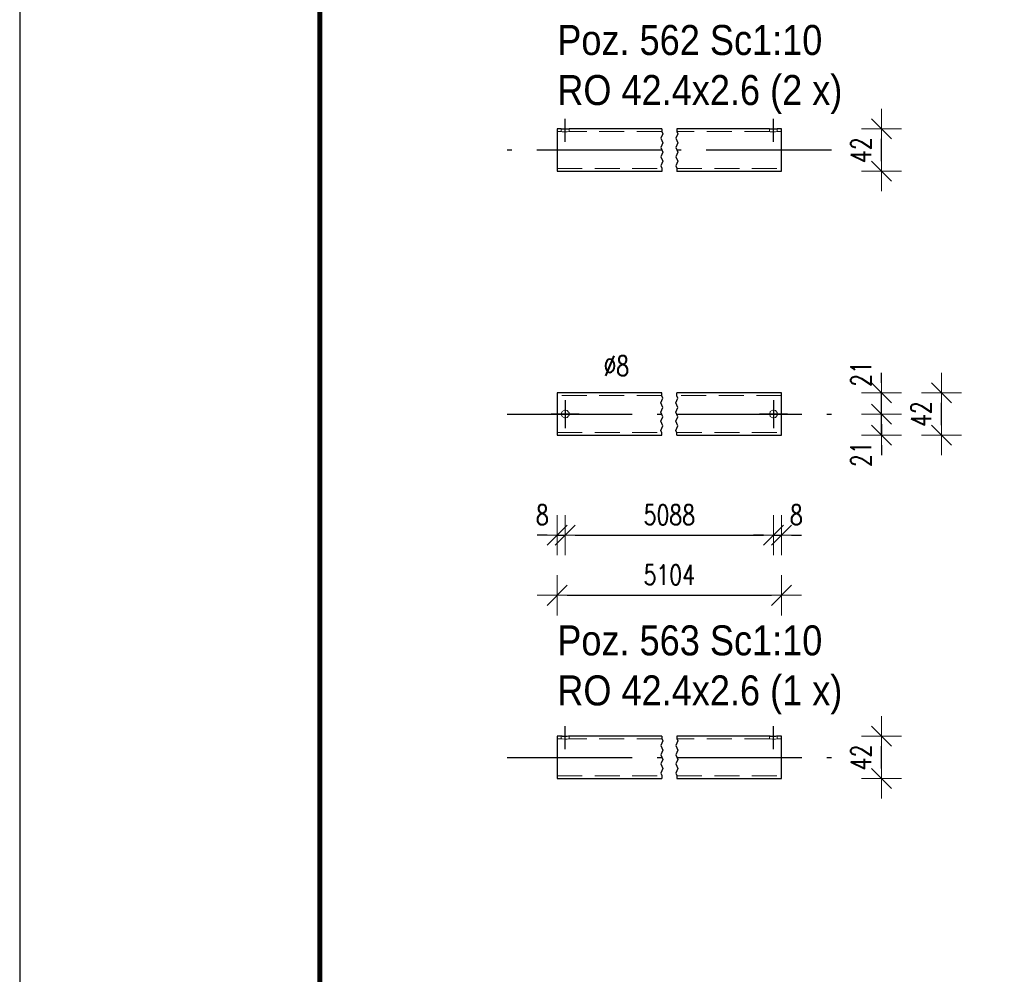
# Model space of a CAD drawing. Header units: millimetres. Extents: x -848 to 5, y 10127 to 10797.
# Tile 16 of 39: x -842 to -744, y 10525 to 10620. Entities that reach past the tile are written whole.
import ezdxf

# ---------------------------------------------------------------- set-up
doc = ezdxf.new("R2010")
doc.units = ezdxf.units.MM
doc.header["$LTSCALE"] = 10
doc.linetypes.add('HIDDEN', pattern=[0.375, 0.25, -0.125])
doc.linetypes.add('MITTE', pattern=[2, 1.25, -0.25, 0.25, -0.25])
doc.layers.get('Defpoints').update_dxf_attribs({"color": 1})
doc.layers.add('_FORMATKA', color=8, linetype='Continuous', plot=False)
for name, color, linetype, lineweight in [('_RAMKA', 7, 'Continuous', 35), ('PS_DIM', 4, 'Continuous', 13), ('PS_Hidden', 2, 'HIDDEN', 9), ('PS_Shape', 161, 'Continuous', 30), ('PS_SOLID', 7, 'Continuous', 30), ('PS_TEXT', 3, 'Continuous', 18)]:
    doc.layers.add(name, color=color, linetype=linetype, lineweight=lineweight)
doc.layers.add('PS_Mid', color=5, linetype='MITTE')
doc.styles.add('gil', font='txt', dxfattribs={"width": 0.9})
doc.styles.add('simplex', font='simplex.shx', dxfattribs={"width": 0.75})
doc.dimstyles.new('1_10_PRZ_DS1-LS10', dxfattribs={"dimtxt": 2, "dimasz": 1, "dimexe": 2, "dimexo": 5, "dimgap": 1, "dimtad": 1, "dimdec": 0, "dimlfac": 10, "dimtxsty": 'simplex', "dimblk": 'dimznak', "dimcen": 2, "dimse1": 1, "dimse2": 1, "dimclrt": 3, "dimadec": 1, "dimazin": 0, "dimtfac": 1, "dimtdec": 0, "dimtix": 1, "dimtmove": 2, "dimatfit": 3, "dimldrblk": 'dim-grot', "dimfxl": 1, "dimarcsym": 0})

# ---------------------------------------------------------------- blocks, each defined once
blk = doc.blocks.new('dim-grot')
blk.add_hatch(color=256).paths.add_polyline_path([(0, 0), (-2, 0.5), (-2, -0.5)])
blk.add_lwpolyline([(0, 0), (-2, 0.5), (-2, -0.5), (0, 0)])
blk = doc.blocks.new('dimznak')
at = {"color": 0}
for points in [[(0, 2), (0, -2)], [(-2, 0), (2, 0)]]:
    blk.add_lwpolyline(points, dxfattribs=at)
at = {"color": 2}
blk.add_lwpolyline([(1, 1), (-1, -1)], dxfattribs=at)
blk = doc.blocks.new('*D32')
at = {"layer": 'Defpoints', "color": 0, "transparency": 16777216}
for p in [(-787.898, 10580.691), (-788.698, 10578.574), (-787.898, 10568.574)]:
    blk.add_point(p, dxfattribs=at)
at = {"layer": 'PS_DIM', "color": 0, "lineweight": -2, "transparency": 16777216}
for p, q in [((-789.698, 10568.574), (-790.698, 10568.574)), ((-788.698, 10568.574), (-787.898, 10568.574)), ((-786.898, 10568.574), (-785.898, 10568.574))]:
    blk.add_line(p, q, dxfattribs=at)
blk.add_blockref('dimznak', (-788.698, 10568.574), dxfattribs=at)
at = {"layer": 'PS_DIM', "color": 0, "lineweight": -2, "transparency": 16777216, "rotation": 180}
blk.add_blockref('dimznak', (-787.898, 10568.574), dxfattribs=at)
at = {"layer": 'PS_DIM', "color": 3, "transparency": 16777216, "insert": (-790.198, 10570.614), "char_height": 2, "attachment_point": 5, "style": 'simplex'}
blk.add_mtext('8', dxfattribs=at)
blk = doc.blocks.new('*D34')
at = {"layer": 'Defpoints', "color": 0, "transparency": 16777216}
for p in [(-767.098, 10580.691), (-766.298, 10578.574), (-766.298, 10568.574)]:
    blk.add_point(p, dxfattribs=at)
at = {"layer": 'PS_DIM', "color": 0, "lineweight": -2, "transparency": 16777216}
for p, q in [((-768.098, 10568.574), (-769.098, 10568.574)), ((-767.098, 10568.574), (-766.298, 10568.574)), ((-765.298, 10568.574), (-764.298, 10568.574))]:
    blk.add_line(p, q, dxfattribs=at)
blk.add_blockref('dimznak', (-767.098, 10568.574), dxfattribs=at)
at = {"layer": 'PS_DIM', "color": 0, "lineweight": -2, "transparency": 16777216, "rotation": 180}
blk.add_blockref('dimznak', (-766.298, 10568.574), dxfattribs=at)
at = {"layer": 'PS_DIM', "color": 3, "transparency": 16777216, "insert": (-764.798, 10570.614), "char_height": 2, "attachment_point": 5, "style": 'simplex'}
blk.add_mtext('8', dxfattribs=at)
blk = doc.blocks.new('*D36')
at = {"layer": 'Defpoints', "color": 0, "transparency": 16777216}
for p in [(-767.098, 10580.691), (-756.298, 10580.691), (-766.298, 10578.574)]:
    blk.add_point(p, dxfattribs=at)
at = {"layer": 'PS_DIM', "color": 0, "lineweight": -2, "transparency": 16777216}
for p, q in [((-756.298, 10581.691), (-756.298, 10582.691)), ((-756.298, 10578.574), (-756.298, 10580.691)), ((-756.298, 10577.574), (-756.298, 10576.574))]:
    blk.add_line(p, q, dxfattribs=at)
for p, rotation in [((-756.298, 10580.691), 270), ((-756.298, 10578.574), 90)]:
    blk.add_blockref('dimznak', p, dxfattribs=dict(at, rotation=rotation))
at = {"layer": 'PS_DIM', "color": 3, "transparency": 16777216, "insert": (-758.338, 10576.681), "char_height": 2, "attachment_point": 5, "rotation": 90, "style": 'simplex'}
blk.add_mtext('21', dxfattribs=at)
blk = doc.blocks.new('*D37')
at = {"layer": 'Defpoints', "color": 0, "transparency": 16777216}
for p in [(-766.298, 10582.808), (-756.298, 10582.808), (-767.098, 10580.691)]:
    blk.add_point(p, dxfattribs=at)
at = {"layer": 'PS_DIM', "color": 0, "lineweight": -2, "transparency": 16777216}
for p, q in [((-756.298, 10583.808), (-756.298, 10584.808)), ((-756.298, 10580.691), (-756.298, 10582.808)), ((-756.298, 10579.691), (-756.298, 10578.691))]:
    blk.add_line(p, q, dxfattribs=at)
for p, rotation in [((-756.298, 10582.808), 270), ((-756.298, 10580.691), 90)]:
    blk.add_blockref('dimznak', p, dxfattribs=dict(at, rotation=rotation))
at = {"layer": 'PS_DIM', "color": 3, "transparency": 16777216, "insert": (-758.338, 10584.701), "char_height": 2, "attachment_point": 5, "rotation": 90, "style": 'simplex'}
blk.add_mtext('21', dxfattribs=at)
blk = doc.blocks.new('*U615')
at = {"layer": '_FORMATKA', "lineweight": -3}
blk.add_lwpolyline([(-841, 0), (0, 0), (0, 594), (-841, 594)], close=True, dxfattribs=at)
at = {"layer": '_RAMKA', "lineweight": -3, "const_width": 0.5}
blk.add_lwpolyline([(-811, 10), (-10, 10), (-10, 584), (-811, 584)], close=True, dxfattribs=at)
blk = doc.blocks.new('*X629')
at = {"color": 3, "style": 'gil', "width": 0.9}
for s, p in [('Poz. 562 Sc1:10', (-788.698, 10616.571)), ('RO 42.4x2.6 (2 x)', (-788.698, 10611.571))]:
    blk.add_text(s, height=3, dxfattribs=at).set_placement(p)
blk = doc.blocks.new('*X630')
at = {"color": 1}
for p, q in [((-778.151, 10608.705), (-778.345, 10608.245)), ((-778.248, 10609.184), (-778.248, 10608.934)), ((-778.248, 10608.934), (-778.151, 10608.705)), ((-776.651, 10608.705), (-776.845, 10608.245)), ((-776.748, 10609.184), (-776.748, 10608.934)), ((-776.748, 10608.934), (-776.651, 10608.705)), ((-778.345, 10608.245), (-778.151, 10607.786)), ((-778.151, 10607.786), (-778.345, 10607.326)), ((-776.845, 10608.245), (-776.651, 10607.786)), ((-776.651, 10607.786), (-776.845, 10607.326)), ((-778.345, 10607.326), (-778.151, 10606.867)), ((-778.151, 10606.867), (-778.345, 10606.407)), ((-776.845, 10607.326), (-776.651, 10606.867)), ((-776.651, 10606.867), (-776.845, 10606.407)), ((-778.345, 10606.407), (-778.151, 10605.948)), ((-778.151, 10605.948), (-778.345, 10605.488)), ((-776.845, 10606.407), (-776.651, 10605.948)), ((-776.651, 10605.948), (-776.845, 10605.488)), ((-778.345, 10605.488), (-778.248, 10605.259)), ((-778.248, 10605.259), (-778.248, 10604.944)), ((-776.845, 10605.488), (-776.748, 10605.259)), ((-776.748, 10605.259), (-776.748, 10604.944))]:
    blk.add_line(p, q, dxfattribs=at)
at = {"layer": 'PS_Hidden', "color": 2, "linetype": 'HIDDEN'}
for p, q in [((-788.298, 10608.924), (-788.698, 10608.924)), ((-788.298, 10609.184), (-788.298, 10608.924)), ((-788.205, 10608.897), (-788.298, 10608.924)), ((-788.001, 10608.886), (-788.205, 10608.897)), ((-787.968, 10608.879), (-788.001, 10608.886)), ((-787.857, 10608.886), (-787.968, 10608.879)), ((-787.698, 10608.888), (-787.857, 10608.886)), ((-787.522, 10608.91), (-787.698, 10608.888)), ((-787.522, 10608.924), (-787.522, 10609.17)), ((-778.248, 10608.924), (-787.522, 10608.924)), ((-787.522, 10608.924), (-787.522, 10608.91)), ((-767.498, 10608.924), (-776.748, 10608.924)), ((-767.498, 10609.184), (-767.498, 10608.924)), ((-767.405, 10608.897), (-767.498, 10608.924)), ((-767.201, 10608.886), (-767.405, 10608.897)), ((-767.168, 10608.879), (-767.201, 10608.886)), ((-767.057, 10608.886), (-767.168, 10608.879)), ((-766.898, 10608.888), (-767.057, 10608.886)), ((-766.722, 10608.91), (-766.898, 10608.888)), ((-766.722, 10608.924), (-766.722, 10609.17)), ((-766.298, 10608.924), (-766.722, 10608.924)), ((-766.722, 10608.924), (-766.722, 10608.91)), ((-788.698, 10605.213), (-778.248, 10605.213)), ((-776.748, 10605.213), (-766.298, 10605.213))]:
    blk.add_line(p, q, dxfattribs=at)
at = {"layer": 'PS_Mid', "color": 5, "linetype": 'MITTE'}
for p, q in [((-787.898, 10607.877), (-787.898, 10610.184)), ((-767.098, 10607.877), (-767.098, 10610.184)), ((-778.248, 10607.064), (-793.698, 10607.064)), ((-761.298, 10607.064), (-776.748, 10607.064))]:
    blk.add_line(p, q, dxfattribs=at)
at = {"layer": 'PS_SOLID', "color": 7, "linetype": 'Continuous'}
for p, q in [((-788.298, 10609.184), (-788.698, 10609.184)), ((-788.698, 10609.184), (-788.698, 10609.14)), ((-788.698, 10609.14), (-788.698, 10609.012)), ((-788.698, 10609.012), (-788.698, 10608.804)), ((-788.698, 10608.804), (-788.698, 10608.524)), ((-788.205, 10609.157), (-788.298, 10609.184)), ((-787.968, 10609.144), (-788.205, 10609.157)), ((-787.698, 10609.148), (-787.968, 10609.144)), ((-787.522, 10609.17), (-787.698, 10609.148)), ((-778.248, 10609.184), (-787.522, 10609.184)), ((-787.522, 10609.184), (-787.522, 10609.17)), ((-767.498, 10609.184), (-776.748, 10609.184)), ((-767.405, 10609.157), (-767.498, 10609.184)), ((-767.168, 10609.144), (-767.405, 10609.157)), ((-766.898, 10609.148), (-767.168, 10609.144)), ((-766.722, 10609.17), (-766.898, 10609.148)), ((-766.298, 10609.184), (-766.722, 10609.184)), ((-766.722, 10609.184), (-766.722, 10609.17)), ((-766.298, 10609.14), (-766.298, 10609.184)), ((-766.298, 10609.012), (-766.298, 10609.14)), ((-766.298, 10608.804), (-766.298, 10609.012)), ((-766.298, 10608.524), (-766.298, 10608.804)), ((-788.698, 10608.524), (-788.698, 10608.185)), ((-788.698, 10608.185), (-788.698, 10607.8)), ((-788.698, 10607.8), (-788.698, 10607.385)), ((-766.298, 10608.185), (-766.298, 10608.524)), ((-766.298, 10607.8), (-766.298, 10608.185)), ((-766.298, 10607.385), (-766.298, 10607.8)), ((-788.698, 10607.385), (-788.698, 10606.969)), ((-788.698, 10606.969), (-788.698, 10606.956)), ((-788.698, 10606.956), (-788.698, 10606.532)), ((-766.298, 10606.956), (-766.298, 10607.385)), ((-766.298, 10606.532), (-766.298, 10606.956)), ((-788.698, 10606.532), (-788.698, 10606.13)), ((-788.698, 10606.13), (-788.698, 10605.766)), ((-788.698, 10605.766), (-788.698, 10605.455)), ((-766.298, 10606.13), (-766.298, 10606.532)), ((-766.298, 10605.766), (-766.298, 10606.13)), ((-766.298, 10605.455), (-766.298, 10605.766)), ((-788.698, 10605.455), (-788.698, 10605.21)), ((-788.698, 10605.21), (-788.698, 10605.041)), ((-788.698, 10605.041), (-788.698, 10604.955)), ((-788.698, 10604.955), (-778.248, 10604.955)), ((-776.748, 10604.955), (-766.298, 10604.955)), ((-766.298, 10605.21), (-766.298, 10605.455)), ((-766.298, 10605.041), (-766.298, 10605.21)), ((-766.298, 10604.955), (-766.298, 10605.041))]:
    blk.add_line(p, q, dxfattribs=at)
blk = doc.blocks.new('*X631')
at = {"color": 1}
for p, q in [((-778.345, 10581.807), (-778.151, 10582.266)), ((-778.248, 10582.496), (-778.248, 10582.811)), ((-778.151, 10582.266), (-778.248, 10582.496)), ((-776.845, 10581.807), (-776.651, 10582.266)), ((-776.748, 10582.496), (-776.748, 10582.811)), ((-776.651, 10582.266), (-776.748, 10582.496)), ((-778.151, 10581.347), (-778.345, 10581.807)), ((-778.345, 10580.888), (-778.151, 10581.347)), ((-776.651, 10581.347), (-776.845, 10581.807)), ((-776.845, 10580.888), (-776.651, 10581.347)), ((-778.151, 10580.428), (-778.345, 10580.888)), ((-778.345, 10579.969), (-778.151, 10580.428)), ((-776.651, 10580.428), (-776.845, 10580.888)), ((-776.845, 10579.969), (-776.651, 10580.428)), ((-778.151, 10579.509), (-778.345, 10579.969)), ((-778.345, 10579.05), (-778.151, 10579.509)), ((-776.651, 10579.509), (-776.845, 10579.969)), ((-776.845, 10579.05), (-776.651, 10579.509)), ((-778.248, 10578.82), (-778.345, 10579.05)), ((-778.248, 10578.571), (-778.248, 10578.82)), ((-776.748, 10578.82), (-776.845, 10579.05)), ((-776.748, 10578.571), (-776.748, 10578.82))]:
    blk.add_line(p, q, dxfattribs=at)
at = {"layer": 'PS_Hidden', "color": 2, "linetype": 'HIDDEN'}
for p, q in [((-778.248, 10582.548), (-788.698, 10582.548)), ((-766.298, 10582.548), (-776.748, 10582.548)), ((-788.298, 10580.691), (-788.23, 10580.879)), ((-788.23, 10580.503), (-788.298, 10580.691)), ((-788.23, 10580.879), (-788.205, 10580.948)), ((-788.205, 10580.434), (-788.23, 10580.503)), ((-788.205, 10580.948), (-787.968, 10581.085)), ((-787.968, 10580.297), (-788.205, 10580.434)), ((-787.968, 10581.085), (-787.698, 10581.037)), ((-787.698, 10580.344), (-787.968, 10580.297)), ((-787.698, 10581.037), (-787.565, 10580.879)), ((-787.565, 10580.503), (-787.698, 10580.344)), ((-787.565, 10580.879), (-787.522, 10580.828)), ((-787.522, 10580.554), (-787.565, 10580.503)), ((-787.522, 10580.828), (-787.522, 10580.554)), ((-767.498, 10580.691), (-767.43, 10580.879)), ((-767.43, 10580.503), (-767.498, 10580.691)), ((-767.43, 10580.879), (-767.405, 10580.948)), ((-767.405, 10580.434), (-767.43, 10580.503)), ((-767.405, 10580.948), (-767.168, 10581.085)), ((-767.168, 10580.297), (-767.405, 10580.434)), ((-767.168, 10581.085), (-766.898, 10581.037)), ((-766.898, 10580.344), (-767.168, 10580.297)), ((-766.898, 10581.037), (-766.765, 10580.879)), ((-766.765, 10580.503), (-766.898, 10580.344)), ((-766.765, 10580.879), (-766.722, 10580.828)), ((-766.722, 10580.554), (-766.765, 10580.503)), ((-766.722, 10580.828), (-766.722, 10580.554)), ((-788.698, 10578.833), (-778.248, 10578.833)), ((-776.748, 10578.833), (-766.298, 10578.833))]:
    blk.add_line(p, q, dxfattribs=at)
at = {"layer": 'PS_Mid', "color": 5, "linetype": 'MITTE'}
for p, q in [((-787.898, 10582.091), (-787.898, 10579.291)), ((-767.098, 10582.091), (-767.098, 10579.291)), ((-793.698, 10580.691), (-778.248, 10580.691)), ((-786.498, 10580.691), (-789.298, 10580.691)), ((-776.748, 10580.691), (-761.298, 10580.691)), ((-765.698, 10580.691), (-768.498, 10580.691))]:
    blk.add_line(p, q, dxfattribs=at)
at = {"layer": 'PS_SOLID', "color": 7, "linetype": 'Continuous'}
for p, q in [((-778.248, 10582.808), (-788.698, 10582.808)), ((-788.698, 10582.808), (-788.698, 10582.807)), ((-788.698, 10582.807), (-788.698, 10582.786)), ((-788.698, 10582.786), (-788.698, 10582.679)), ((-788.698, 10582.679), (-788.698, 10582.49)), ((-788.698, 10582.49), (-788.698, 10582.227)), ((-788.698, 10582.227), (-788.698, 10581.902)), ((-766.298, 10582.808), (-776.748, 10582.808)), ((-766.298, 10582.786), (-766.298, 10582.808)), ((-766.298, 10582.679), (-766.298, 10582.786)), ((-766.298, 10582.49), (-766.298, 10582.679)), ((-766.298, 10582.227), (-766.298, 10582.49)), ((-766.298, 10581.902), (-766.298, 10582.227)), ((-788.698, 10581.902), (-788.698, 10581.527)), ((-788.698, 10581.527), (-788.698, 10581.118)), ((-766.298, 10581.527), (-766.298, 10581.902)), ((-766.298, 10581.118), (-766.298, 10581.527)), ((-788.698, 10581.118), (-788.698, 10580.691)), ((-788.698, 10580.691), (-788.698, 10580.264)), ((-788.698, 10580.264), (-788.698, 10579.855)), ((-766.298, 10580.691), (-766.298, 10581.118)), ((-766.298, 10580.264), (-766.298, 10580.691)), ((-766.298, 10579.855), (-766.298, 10580.264)), ((-788.698, 10579.855), (-788.698, 10579.48)), ((-788.698, 10579.48), (-788.698, 10579.154)), ((-766.298, 10579.48), (-766.298, 10579.855)), ((-766.298, 10579.154), (-766.298, 10579.48)), ((-788.698, 10579.154), (-788.698, 10578.892)), ((-788.698, 10578.892), (-788.698, 10578.703)), ((-788.698, 10578.703), (-788.698, 10578.595)), ((-788.698, 10578.595), (-788.698, 10578.574)), ((-788.698, 10578.574), (-778.248, 10578.574)), ((-776.748, 10578.574), (-766.298, 10578.574)), ((-766.298, 10578.892), (-766.298, 10579.154)), ((-766.298, 10578.703), (-766.298, 10578.892)), ((-766.298, 10578.595), (-766.298, 10578.703)), ((-766.298, 10578.574), (-766.298, 10578.595))]:
    blk.add_line(p, q, dxfattribs=at)
blk = doc.blocks.new('*X632')
at = {"color": 3, "style": 'gil', "width": 0.9}
for s, p in [('Poz. 563 Sc1:10', (-788.698, 10556.574)), ('RO 42.4x2.6 (1 x)', (-788.698, 10551.574))]:
    blk.add_text(s, height=3, dxfattribs=at).set_placement(p)
blk = doc.blocks.new('*X633')
at = {"color": 1}
for p, q in [((-778.151, 10548.022), (-778.345, 10547.563)), ((-778.248, 10548.501), (-778.248, 10548.252)), ((-778.248, 10548.252), (-778.151, 10548.022)), ((-776.651, 10548.022), (-776.845, 10547.563)), ((-776.748, 10548.501), (-776.748, 10548.252)), ((-776.748, 10548.252), (-776.651, 10548.022)), ((-778.345, 10547.563), (-778.151, 10547.103)), ((-778.151, 10547.103), (-778.345, 10546.644)), ((-776.845, 10547.563), (-776.651, 10547.103)), ((-776.651, 10547.103), (-776.845, 10546.644)), ((-778.345, 10546.644), (-778.151, 10546.185)), ((-778.151, 10546.185), (-778.345, 10545.725)), ((-778.345, 10545.725), (-778.151, 10545.266)), ((-776.845, 10546.644), (-776.651, 10546.185)), ((-776.651, 10546.185), (-776.845, 10545.725)), ((-776.845, 10545.725), (-776.651, 10545.266)), ((-778.151, 10545.266), (-778.345, 10544.806)), ((-778.345, 10544.806), (-778.248, 10544.576)), ((-776.651, 10545.266), (-776.845, 10544.806)), ((-776.845, 10544.806), (-776.748, 10544.576)), ((-778.248, 10544.576), (-778.248, 10544.261)), ((-776.748, 10544.576), (-776.748, 10544.261))]:
    blk.add_line(p, q, dxfattribs=at)
at = {"layer": 'PS_Hidden', "color": 2, "linetype": 'HIDDEN'}
for p, q in [((-788.298, 10548.232), (-788.698, 10548.232)), ((-788.298, 10548.232), (-788.298, 10548.491)), ((-788.23, 10548.232), (-788.298, 10548.232)), ((-788.205, 10548.218), (-788.23, 10548.232)), ((-787.968, 10548.19), (-788.205, 10548.218)), ((-787.698, 10548.199), (-787.968, 10548.19)), ((-787.565, 10548.232), (-787.698, 10548.199)), ((-787.522, 10548.232), (-787.565, 10548.232)), ((-787.522, 10548.232), (-787.522, 10548.491)), ((-778.248, 10548.232), (-787.522, 10548.232)), ((-767.498, 10548.232), (-776.748, 10548.232)), ((-767.498, 10548.232), (-767.498, 10548.491)), ((-767.43, 10548.232), (-767.498, 10548.232)), ((-767.405, 10548.218), (-767.43, 10548.232)), ((-767.168, 10548.19), (-767.405, 10548.218)), ((-766.898, 10548.199), (-767.168, 10548.19)), ((-766.765, 10548.232), (-766.898, 10548.199)), ((-766.722, 10548.232), (-766.765, 10548.232)), ((-766.722, 10548.232), (-766.722, 10548.491)), ((-766.298, 10548.232), (-766.722, 10548.232)), ((-788.698, 10544.521), (-778.248, 10544.521)), ((-776.748, 10544.521), (-766.298, 10544.521))]:
    blk.add_line(p, q, dxfattribs=at)
at = {"layer": 'PS_Mid', "color": 5, "linetype": 'MITTE'}
for p, q in [((-787.898, 10547.194), (-787.898, 10549.501)), ((-767.098, 10547.194), (-767.098, 10549.501)), ((-793.698, 10546.381), (-778.248, 10546.381)), ((-776.748, 10546.381), (-761.298, 10546.381))]:
    blk.add_line(p, q, dxfattribs=at)
at = {"layer": 'PS_SOLID', "color": 7, "linetype": 'Continuous'}
for p, q in [((-788.22, 10548.491), (-788.698, 10548.491)), ((-788.698, 10548.491), (-788.698, 10548.404)), ((-788.698, 10548.404), (-788.698, 10548.235)), ((-788.698, 10548.235), (-788.698, 10547.99)), ((-788.698, 10547.99), (-788.698, 10547.679)), ((-788.698, 10547.679), (-788.698, 10547.315)), ((-788.205, 10548.482), (-788.22, 10548.491)), ((-787.968, 10548.454), (-788.205, 10548.482)), ((-787.698, 10548.463), (-787.968, 10548.454)), ((-787.588, 10548.491), (-787.698, 10548.463)), ((-778.248, 10548.491), (-787.588, 10548.491)), ((-767.42, 10548.491), (-776.748, 10548.491)), ((-767.405, 10548.482), (-767.42, 10548.491)), ((-767.168, 10548.454), (-767.405, 10548.482)), ((-766.898, 10548.463), (-767.168, 10548.454)), ((-766.788, 10548.491), (-766.898, 10548.463)), ((-766.298, 10548.491), (-766.788, 10548.491)), ((-766.298, 10548.404), (-766.298, 10548.491)), ((-766.298, 10548.235), (-766.298, 10548.404)), ((-766.298, 10547.99), (-766.298, 10548.235)), ((-766.298, 10547.679), (-766.298, 10547.99)), ((-766.298, 10547.315), (-766.298, 10547.679)), ((-788.698, 10547.315), (-788.698, 10546.913)), ((-788.698, 10546.913), (-788.698, 10546.489)), ((-766.298, 10546.913), (-766.298, 10547.315)), ((-766.298, 10546.489), (-766.298, 10546.913)), ((-788.698, 10546.489), (-788.698, 10546.476)), ((-788.698, 10546.476), (-788.698, 10546.06)), ((-788.698, 10546.06), (-788.698, 10545.645)), ((-766.298, 10546.06), (-766.298, 10546.489)), ((-766.298, 10545.645), (-766.298, 10546.06)), ((-788.698, 10545.645), (-788.698, 10545.26)), ((-788.698, 10545.26), (-788.698, 10544.921)), ((-788.698, 10544.921), (-788.698, 10544.641)), ((-766.298, 10545.26), (-766.298, 10545.645)), ((-766.298, 10544.921), (-766.298, 10545.26)), ((-766.298, 10544.641), (-766.298, 10544.921)), ((-788.698, 10544.641), (-788.698, 10544.433)), ((-788.698, 10544.433), (-788.698, 10544.305)), ((-788.698, 10544.305), (-788.698, 10544.261)), ((-788.698, 10544.261), (-778.248, 10544.261)), ((-776.748, 10544.261), (-766.298, 10544.261)), ((-766.298, 10544.433), (-766.298, 10544.641)), ((-766.298, 10544.305), (-766.298, 10544.433)), ((-766.298, 10544.261), (-766.298, 10544.305))]:
    blk.add_line(p, q, dxfattribs=at)

msp = doc.modelspace()

# ---------------------------------------------------------------- block references
at = {"layer": 'PS_DIM'}
msp.add_blockref('*U615', (-1.433, 10127.47), dxfattribs=at)
at = {"layer": 'PS_Shape', "color": 31}
for name in ['*X630', '*X631', '*X633']:
    msp.add_blockref(name, (0, 0), dxfattribs=at)
at = {"layer": 'PS_TEXT'}
for name in ['*X629', '*X632']:
    msp.add_blockref(name, (0, 0), dxfattribs=at)

# ---------------------------------------------------------------- texts
at = {"layer": 'PS_DIM', "insert": (-784.08, 10584.509), "char_height": 2, "attachment_point": 7, "style": 'simplex'}
msp.add_mtext('\\A1;%%c8', dxfattribs=at)

# ---------------------------------------------------------------- dimensions: what is measured, and where the dimension line sits
at = {"layer": 'PS_DIM'}
for base, p1, p2, location in [((-756.298, 10609.184), (-766.298, 10604.955), (-766.298, 10609.184), (-758.338, 10607.069)), ((-750.298, 10582.808), (-766.298, 10578.574), (-766.298, 10582.808), (-752.338, 10580.691)), ((-756.298, 10548.491), (-766.298, 10544.261), (-766.298, 10548.491), (-758.338, 10546.376))]:
    msp.add_linear_dim(base=base, p1=p1, p2=p2, angle=90, location=location, text='42', dimstyle='1_10_PRZ_DS1-LS10', dxfattribs=at).render()
for base, p1, p2, picture, middle in [((-756.298, 10582.808), (-767.098, 10580.691), (-766.298, 10582.808), '*D37', (-758.338, 10584.701)), ((-756.298, 10580.691), (-766.298, 10578.574), (-767.098, 10580.691), '*D36', (-758.338, 10576.681))]:
    dim = msp.add_linear_dim(base=base, p1=p1, p2=p2, angle=90, text='21', dimstyle='1_10_PRZ_DS1-LS10', dxfattribs=at)
    dim.commit()
    dim.dimension.update_dxf_attribs({"geometry": picture, "text_midpoint": middle, "dimtype": 128})
for base, p1, p2, picture, middle in [((-787.898, 10568.574), (-788.698, 10578.574), (-787.898, 10580.691), '*D32', (-790.198, 10570.614)), ((-766.298, 10568.574), (-767.098, 10580.691), (-766.298, 10578.574), '*D34', (-764.798, 10570.614))]:
    dim = msp.add_linear_dim(base=base, p1=p1, p2=p2, text='8', dimstyle='1_10_PRZ_DS1-LS10', dxfattribs=at)
    dim.commit()
    dim.dimension.update_dxf_attribs({"geometry": picture, "text_midpoint": middle, "dimtype": 128})
for base, p1, p2, location, text in [((-767.098, 10568.574), (-787.898, 10580.691), (-767.098, 10580.691), (-777.498, 10570.614), '5088'), ((-766.298, 10562.574), (-788.698, 10578.574), (-766.298, 10578.574), (-777.498, 10564.614), '5104')]:
    msp.add_linear_dim(base=base, p1=p1, p2=p2, location=location, text=text, dimstyle='1_10_PRZ_DS1-LS10', dxfattribs=at).render()

doc.saveas('drawing.dxf')
